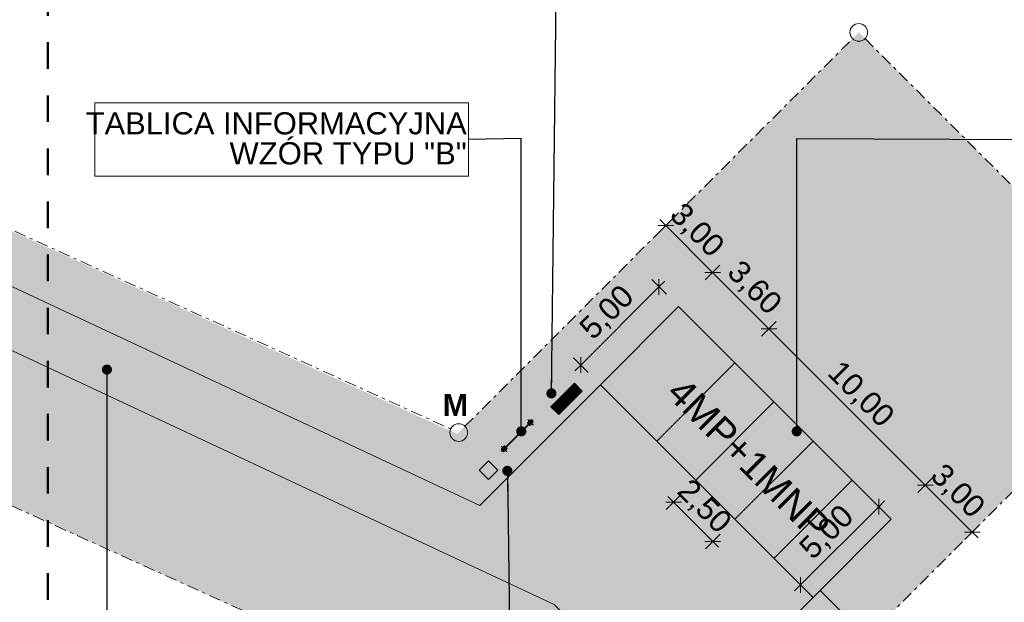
# Model space of a CAD drawing. Header units: millimetres. Extents: x 85983 to 6689246, y 628102 to 1220745.
# Tile 5 of 19: x 686304 to 730829, y 804713 to 831048. Entities that reach past the tile are written whole.
import ezdxf
from ezdxf.xclip import XClip

# ---------------------------------------------------------------- set-up
doc = ezdxf.new("R2010")
doc.units = ezdxf.units.MM
doc.header["$MEASUREMENT"] = 0
doc.header["$XCLIPFRAME"] = 0
for name, pattern in [('Kropki i Kreski', [670.277762, 352.777767, -176.388884, 0, -141.111112]), ('Przerywana długa 2', [2400, 1200, -1200]), ('Przerywana podwójnie', [1093.611073, 529.166651, -211.666656, 141.111112, -211.666656])]:
    doc.linetypes.add(name, pattern=pattern)
for name, color, linetype, lineweight in [('0_Nr_pióra__1', 7, 'Continuous', 13), ('2D - Ogólne_Nr_pióra__100', 2, 'Continuous', 13), ('2D - Ogólne_Nr_pióra__21', 7, 'Continuous', 25), ('__ Granica opracowania_Nr_pióra__20', 1, 'Continuous', 13), ('__ Granica opracowania_Nr_pióra__26', 5, 'Continuous', 50), ('__ Kontury-miejsca postojowe_Nr_pióra__1', 7, 'Continuous', 13), ('__ Powierzchnie utwardzone- projektowane (drogi dojazdowe)_Nr_pióra__38', 30, 'Continuous', 13), ('_MDCP cyfrowa_Nr_pióra__102', 8, 'Continuous', 5), ('Konstrukcja - Belki_Nr_pióra__1', 7, 'Continuous', 13), ('Konstrukcja - Słupy_Nr_pióra__1', 7, 'Continuous', 13), ('Opisy - Etykiety_Nr_pióra__1', 7, 'Continuous', 13), ('Opisy - Etykiety_Nr_pióra__20', 1, 'Continuous', 13), ('Opisy - Teksty_Nr_pióra__1', 7, 'Continuous', 13), ('SKMBT_C28023102512110_2_0_Nr_pióra__1', 7, 'Continuous', 13), ('Wymiarowanie - Ogólne_Nr_pióra__1', 7, 'Continuous', 13), ('Wymiarowanie - Ogólne_Nr_pióra__20', 1, 'Continuous', 13)]:
    doc.layers.add(name, color=color, linetype=linetype, lineweight=lineweight)
for name, color, linetype, lineweight, true_color in [('2D - Ogólne_Nr_pióra__82', 7, 'Continuous', 13, 0xaaaaaa), ('__ Powierzchnia biologicznie czynna (las)_Nr_pióra__93', 7, 'Continuous', 13, 0xb5b54a), ('__ Powierzchnie utwardzone- projektowane (drogi dojazdowe)_Nr_pióra__82', 7, 'Continuous', 13, 0xaaaaaa), ('Konstrukcja - Belki_Nr_pióra__69', 7, 'Continuous', 13, 0x71cebe), ('Konstrukcja - Belki_Nr_pióra__90', 7, 'Continuous', 13, 0x00bfbf), ('Konstrukcja - Ściany zew_Nr_pióra__107', 7, 'Continuous', 5, 0xaaaaaa)]:
    doc.layers.add(name, color=color, linetype=linetype, lineweight=lineweight, true_color=true_color)
for name, color, linetype in [('2D - Rysunki i Obrazki', 7, 'Continuous'), ('__ Granica opracowania', 7, 'Continuous'), ('Konstrukcja - Belki', 7, 'Continuous'), ('Wymiarowanie - Ogólne', 7, 'Continuous')]:
    doc.layers.add(name, color=color, linetype=linetype)
doc.styles.add('STYL_AUTOMATYCZNY_1', font='arial.ttf')
doc.styles.add('STYL_AUTOMATYCZNY_2', font='arial.ttf')
doc.dimstyles.new('STYL_AUTOMATYCZNY__1', dxfattribs={"dimtxt": 1000, "dimasz": 475, "dimexe": 0.18, "dimexo": 0.0625, "dimgap": 0, "dimtad": 1, "dimlfac": 0.001, "dimzin": 0, "dimdsep": 46, "dimtxsty": 'STYL_AUTOMATYCZNY_1', "dimblk": 'ARROWHEAD_6', "dimblk1": 'ARROWHEAD_6', "dimblk2": 'ARROWHEAD_6', "dimcen": 0.09, "dimse1": 1, "dimse2": 1, "dimclrd": 7, "dimclre": 7, "dimclrt": 1, "dimazin": 0, "dimtfac": 1, "dimtdec": 4, "dimtmove": 2, "dimatfit": 3, "dimfxl": 1, "dimtolj": 1, "dimtzin": 0, "dimarcsym": 0})
doc.dimstyles.new('STYL_AUTOMATYCZNY__2', dxfattribs={"dimtxt": 1000, "dimasz": 475, "dimexe": 0.18, "dimexo": 0.0625, "dimgap": 0, "dimtad": 1, "dimlfac": 0.001, "dimzin": 0, "dimdsep": 46, "dimtxsty": 'STYL_AUTOMATYCZNY_1', "dimblk": 'ARROWHEAD_6', "dimblk1": 'ARROWHEAD_6', "dimblk2": 'ARROWHEAD_6', "dimcen": 0.09, "dimse1": 1, "dimse2": 1, "dimclrd": 7, "dimclre": 7, "dimclrt": 1, "dimazin": 0, "dimtfac": 1, "dimtdec": 4, "dimtmove": 0, "dimatfit": 3, "dimfxl": 1, "dimtolj": 1, "dimtzin": 0, "dimarcsym": 0})
doc.dimstyles.new('STYL_AUTOMATYCZNY__3', dxfattribs={"dimtxt": 0.18, "dimasz": 912, "dimexe": 0.18, "dimexo": 0.0625, "dimgap": 0, "dimtad": 0, "dimtih": 1, "dimtoh": 1, "dimdec": 4, "dimzin": 0, "dimdsep": 46, "dimcen": 0.09, "dimadec": 0, "dimazin": 0, "dimtfac": 1, "dimtdec": 4, "dimtmove": 0, "dimatfit": 3, "dimldrblk": 'ARROWHEAD_11', "dimfxl": 1, "dimtolj": 1, "dimtzin": 0, "dimarcsym": 0})
picture_1 = doc.add_image_def('image1.tif', size_in_pixel=(12377, 8750))
pattern_1 = [(45, (0, 0), (-127.279217, 127.279217), [])]

# ---------------------------------------------------------------- blocks, each defined once
blk = doc.blocks.new('Rysunek_1_2', base_point=(505117, 924424))
at = {"layer": 'SKMBT_C28023102512110_2_0_Nr_pióra__1', "color": 7, "lineweight": 13}
image = blk.add_image(picture_1, insert=(85983, 628102), size_in_units=(838268, 592643), dxfattribs=at)
image.set_boundary_path([(-0.5, -0.5), (12376.5, 8749.5)])
blk = doc.blocks.new('Belka_1_4', base_point=(710423, 813652))
at = {"layer": 'Konstrukcja - Belki_Nr_pióra__1', "color": 7, "linetype": 'Continuous', "lineweight": 13}
for p, q in [((710327, 813556), (710504, 813733)), ((710327, 813556), (710681, 813203)), ((710504, 813733), (710857, 813380)), ((710681, 813203), (710857, 813380))]:
    blk.add_line(p, q, dxfattribs=at)
at = {"layer": 'Konstrukcja - Belki_Nr_pióra__69', "color": 123, "linetype": 'Kropki i Kreski', "lineweight": 13, "true_color": 0x71cebe}
blk.add_line((710423, 813652), (710776, 813298), dxfattribs=at)
blk = doc.blocks.new('Belka_2_4', base_point=(711292, 814522))
at = {"layer": 'Konstrukcja - Belki_Nr_pióra__1', "color": 7, "linetype": 'Continuous', "lineweight": 13}
for p, q in [((711211, 814440), (711388, 814617)), ((711211, 814440), (711565, 814087)), ((711388, 814617), (711741, 814264)), ((711565, 814087), (711741, 814264))]:
    blk.add_line(p, q, dxfattribs=at)
at = {"layer": 'Konstrukcja - Belki_Nr_pióra__69', "color": 123, "linetype": 'Kropki i Kreski', "lineweight": 13, "true_color": 0x71cebe}
blk.add_line((711292, 814522), (711646, 814168), dxfattribs=at)
blk = doc.blocks.new('Belka_3_4', base_point=(710359, 813553))
at = {"layer": 'Konstrukcja - Belki', "linetype": 'Continuous', "lineweight": 0, "true_color": 0xffffff}
blk.add_hatch(color=7, dxfattribs=at).paths.add_polyline_path([(710341, 813570), (710376, 813535), (711409, 814568), (711374, 814603)])
at = {"layer": 'Konstrukcja - Belki_Nr_pióra__90', "color": 132, "linetype": 'Continuous', "lineweight": 13, "true_color": 0x00bfbf}
for p, q in [((710341, 813570), (711374, 814603)), ((710376, 813535), (711409, 814568))]:
    blk.add_line(p, q, dxfattribs=at)
blk = doc.blocks.new('Belka_4_4', base_point=(710632, 813280))
at = {"layer": 'Konstrukcja - Belki', "linetype": 'Continuous', "lineweight": 0, "true_color": 0xffffff}
blk.add_hatch(color=7, dxfattribs=at).paths.add_polyline_path([(710614, 813298), (710649, 813263), (711682, 814295), (711646, 814330)])
at = {"layer": 'Konstrukcja - Belki_Nr_pióra__90', "color": 132, "linetype": 'Continuous', "lineweight": 13, "true_color": 0x00bfbf}
for p, q in [((710614, 813298), (711646, 814330)), ((710649, 813263), (711682, 814295))]:
    blk.add_line(p, q, dxfattribs=at)
blk = doc.blocks.new('Belka_5_4', base_point=(710677, 813235))
at = {"layer": 'Konstrukcja - Belki', "linetype": 'Continuous', "lineweight": 0, "true_color": 0xffffff}
blk.add_hatch(color=7, dxfattribs=at).paths.add_polyline_path([(710659, 813252), (710695, 813217), (711727, 814249), (711692, 814285)])
at = {"layer": 'Konstrukcja - Belki_Nr_pióra__90', "color": 132, "linetype": 'Continuous', "lineweight": 13, "true_color": 0x00bfbf}
for p, q in [((710659, 813252), (711692, 814285)), ((710695, 813217), (711727, 814249))]:
    blk.add_line(p, q, dxfattribs=at)
blk = doc.blocks.new('Belka_6_4', base_point=(710586, 813326))
at = {"layer": 'Konstrukcja - Belki', "linetype": 'Continuous', "lineweight": 0, "true_color": 0xffffff}
blk.add_hatch(color=7, dxfattribs=at).paths.add_polyline_path([(710569, 813343), (710604, 813308), (711636, 814340), (711601, 814376)])
at = {"layer": 'Konstrukcja - Belki_Nr_pióra__90', "color": 132, "linetype": 'Continuous', "lineweight": 13, "true_color": 0x00bfbf}
for p, q in [((710569, 813343), (711601, 814376)), ((710604, 813308), (711636, 814340))]:
    blk.add_line(p, q, dxfattribs=at)
blk = doc.blocks.new('Belka_7_4', base_point=(710541, 813371))
at = {"layer": 'Konstrukcja - Belki', "linetype": 'Continuous', "lineweight": 0, "true_color": 0xffffff}
blk.add_hatch(color=7, dxfattribs=at).paths.add_polyline_path([(710523, 813389), (710558, 813353), (711591, 814386), (711555, 814421)])
at = {"layer": 'Konstrukcja - Belki_Nr_pióra__90', "color": 132, "linetype": 'Continuous', "lineweight": 13, "true_color": 0x00bfbf}
for p, q in [((710523, 813389), (711555, 814421)), ((710558, 813353), (711591, 814386))]:
    blk.add_line(p, q, dxfattribs=at)
blk = doc.blocks.new('Belka_8_4', base_point=(710495, 813417))
at = {"layer": 'Konstrukcja - Belki', "linetype": 'Continuous', "lineweight": 0, "true_color": 0xffffff}
blk.add_hatch(color=7, dxfattribs=at).paths.add_polyline_path([(710478, 813434), (710513, 813399), (711545, 814431), (711510, 814467)])
at = {"layer": 'Konstrukcja - Belki_Nr_pióra__90', "color": 132, "linetype": 'Continuous', "lineweight": 13, "true_color": 0x00bfbf}
for p, q in [((710478, 813434), (711510, 814467)), ((710513, 813399), (711545, 814431))]:
    blk.add_line(p, q, dxfattribs=at)
blk = doc.blocks.new('Belka_9_4', base_point=(710450, 813462))
at = {"layer": 'Konstrukcja - Belki', "linetype": 'Continuous', "lineweight": 0, "true_color": 0xffffff}
blk.add_hatch(color=7, dxfattribs=at).paths.add_polyline_path([(710432, 813480), (710468, 813444), (711500, 814477), (711465, 814512)])
at = {"layer": 'Konstrukcja - Belki_Nr_pióra__90', "color": 132, "linetype": 'Continuous', "lineweight": 13, "true_color": 0x00bfbf}
for p, q in [((710432, 813480), (711465, 814512)), ((710468, 813444), (711500, 814477))]:
    blk.add_line(p, q, dxfattribs=at)
blk = doc.blocks.new('Belka_10_4', base_point=(710404, 813507))
at = {"layer": 'Konstrukcja - Belki', "linetype": 'Continuous', "lineweight": 0, "true_color": 0xffffff}
blk.add_hatch(color=7, dxfattribs=at).paths.add_polyline_path([(710387, 813525), (710422, 813490), (711454, 814522), (711419, 814558)])
at = {"layer": 'Konstrukcja - Belki_Nr_pióra__90', "color": 132, "linetype": 'Continuous', "lineweight": 13, "true_color": 0x00bfbf}
for p, q in [((710387, 813525), (711419, 814558)), ((710422, 813490), (711454, 814522))]:
    blk.add_line(p, q, dxfattribs=at)
blk = doc.blocks.new('Linia_1_4', base_point=(658824, 833840))
at = {"layer": '__ Granica opracowania_Nr_pióra__20', "color": 1, "linetype": 'Przerywana podwójnie', "lineweight": 13}
blk.add_line((659188, 833675), (705794, 812550), dxfattribs=at)
at = {"layer": '__ Granica opracowania_Nr_pióra__20', "color": 1, "linetype": 'Continuous', "lineweight": 13}
blk.add_circle((706158, 812384), 400, dxfattribs=at)
blk = doc.blocks.new('Linia_2_4', base_point=(724250, 830476))
at = {"layer": '__ Granica opracowania_Nr_pióra__20', "color": 1, "linetype": 'Przerywana podwójnie', "lineweight": 13}
blk.add_line((724532, 830193), (739299, 815427), dxfattribs=at)
at = {"layer": '__ Granica opracowania_Nr_pióra__20', "color": 1, "linetype": 'Continuous', "lineweight": 13}
for centre in [(724250, 830476), (739582, 815144)]:
    blk.add_circle(centre, 400, dxfattribs=at)
blk = doc.blocks.new('Linia_4_4', base_point=(733866, 812374))
at = {"layer": '__ Granica opracowania_Nr_pióra__20', "color": 1, "linetype": 'Przerywana podwójnie', "lineweight": 13}
blk.add_line((733583, 812091), (716932, 795440), dxfattribs=at)
at = {"layer": '__ Granica opracowania_Nr_pióra__20', "color": 1, "linetype": 'Continuous', "lineweight": 13}
for centre in [(733866, 812374), (716649, 795157)]:
    blk.add_circle(centre, 400, dxfattribs=at)
blk = doc.blocks.new('Linia_5_4', base_point=(716649, 795157))
at = {"layer": '__ Granica opracowania_Nr_pióra__20', "color": 1, "linetype": 'Przerywana podwójnie', "lineweight": 13}
blk.add_line((716285, 795322), (655451, 822897), dxfattribs=at)
blk = doc.blocks.new('Linia_6_4', base_point=(706158, 812384))
at = {"layer": '__ Granica opracowania_Nr_pióra__20', "color": 1, "linetype": 'Przerywana podwójnie', "lineweight": 13}
blk.add_line((706441, 812667), (723967, 830193), dxfattribs=at)
at = {"layer": '__ Granica opracowania_Nr_pióra__20', "color": 1, "linetype": 'Continuous', "lineweight": 13}
for centre in [(724250, 830476), (706158, 812384)]:
    blk.add_circle(centre, 400, dxfattribs=at)
blk = doc.blocks.new('*D28')
at = {"layer": 'Wymiarowanie - Ogólne_Nr_pióra__1', "color": 7, "linetype": 'Continuous', "lineweight": 13}
for p, q in [((715187, 821414), (715850, 822077)), ((715254, 822010), (715519, 821745)), ((715872, 821745), (715165, 821745)), ((715519, 821745), (717640, 819624)), ((717309, 819292), (717972, 819955)), ((717994, 819624), (717287, 819624)), ((717640, 819624), (720186, 817078))]:
    blk.add_line(p, q, dxfattribs=at)
at = {"layer": 'Wymiarowanie - Ogólne_Nr_pióra__20', "color": 1, "lineweight": 13, "insert": (715511, 822036), "char_height": 1000, "attachment_point": 7, "rotation": 315, "style": 'STYL_AUTOMATYCZNY_1'}
blk.add_mtext('\\A1;{\\pql;\\fArial|b0|i0|c238|p0;\\W1.000000;3,00}', dxfattribs=at)
blk = doc.blocks.new('ARROWHEAD_6')
at = {"color": 0, "linetype": 'Continuous', "lineweight": 0}
for p, q in [((0, 0), (-1, 0)), ((-0.5, -0.5), (0.5, 0.5))]:
    blk.add_line(p, q, dxfattribs=at)
blk = doc.blocks.new('*D30')
at = {"layer": 'Wymiarowanie - Ogólne_Nr_pióra__1', "color": 7, "linetype": 'Continuous', "lineweight": 13}
for p, q in [((717994, 819624), (717287, 819624)), ((717640, 819624), (720186, 817078)), ((720539, 817078), (719832, 817078)), ((719854, 816747), (720517, 817410)), ((720186, 817078), (727257, 810007))]:
    blk.add_line(p, q, dxfattribs=at)
at = {"layer": 'Wymiarowanie - Ogólne_Nr_pióra__20', "color": 1, "lineweight": 13, "insert": (718111, 819436), "char_height": 1000, "attachment_point": 7, "rotation": 315, "style": 'STYL_AUTOMATYCZNY_1'}
blk.add_mtext('\\A1;{\\pql;\\fArial|b0|i0|c238|p0;\\W1.000000;3,60}', dxfattribs=at)
blk = doc.blocks.new('*D31')
at = {"layer": 'Wymiarowanie - Ogólne_Nr_pióra__1', "color": 7, "linetype": 'Continuous', "lineweight": 13}
for p, q in [((720539, 817078), (719832, 817078)), ((720186, 817078), (727257, 810007)), ((727610, 810007), (726903, 810007)), ((726925, 809676), (727588, 810339)), ((727257, 810007), (729378, 807886))]:
    blk.add_line(p, q, dxfattribs=at)
at = {"layer": 'Wymiarowanie - Ogólne_Nr_pióra__20', "color": 1, "lineweight": 13, "char_height": 1000, "attachment_point": 7, "rotation": 315, "style": 'STYL_AUTOMATYCZNY_1'}
for s, insert in [('\\A1;{\\pql;\\fArial|b0|i0|c238|p0;\\W1.000000;10,00}', (722649, 814898)), ('\\A1;{\\pql;\\fArial|b0|i0|c238|p0;\\W1.000000;3,00}', (727300, 810247))]:
    blk.add_mtext(s, dxfattribs=dict(at, insert=insert))
blk = doc.blocks.new('*D32')
at = {"layer": 'Wymiarowanie - Ogólne_Nr_pióra__1', "color": 7, "linetype": 'Continuous', "lineweight": 13}
for p, q in [((727610, 810007), (726903, 810007)), ((727257, 810007), (729378, 807886)), ((729047, 807554), (729709, 808217)), ((729024, 807886), (729732, 807886)), ((729378, 807886), (729643, 807621))]:
    blk.add_line(p, q, dxfattribs=at)
blk = doc.blocks.new('*D33')
at = {"layer": 'Wymiarowanie - Ogólne_Nr_pióra__1', "color": 7, "linetype": 'Continuous', "lineweight": 13}
for p, q in [((715545, 808902), (716208, 809565)), ((715612, 809499), (715877, 809234)), ((716230, 809234), (715523, 809234)), ((715877, 809234), (717645, 807466)), ((717313, 807135), (717976, 807798)), ((717291, 807466), (717998, 807466)), ((717645, 807466), (717910, 807201))]:
    blk.add_line(p, q, dxfattribs=at)
at = {"layer": 'Wymiarowanie - Ogólne_Nr_pióra__20', "color": 1, "lineweight": 13, "insert": (715842, 809551), "char_height": 1000, "attachment_point": 7, "rotation": 315, "style": 'STYL_AUTOMATYCZNY_1'}
blk.add_mtext('\\A1;{\\pql;\\fArial|b0|i0|c238|p0;\\W1.000000;2,50}', dxfattribs=at)
blk = doc.blocks.new('*D34')
at = {"layer": 'Wymiarowanie - Ogólne_Nr_pióra__1', "color": 7, "linetype": 'Continuous', "lineweight": 13}
for p, q in [((715546, 818639), (714883, 819302)), ((715214, 818617), (715214, 819324)), ((711679, 815435), (715214, 818970)), ((715214, 818970), (715480, 819236)), ((712010, 815103), (711347, 815766)), ((711679, 815788), (711679, 815081)), ((711414, 815170), (711679, 815435))]:
    blk.add_line(p, q, dxfattribs=at)
at = {"layer": 'Wymiarowanie - Ogólne_Nr_pióra__20', "color": 1, "lineweight": 13, "insert": (712361, 816400), "char_height": 1000, "attachment_point": 7, "rotation": 45, "style": 'STYL_AUTOMATYCZNY_1'}
blk.add_mtext('\\A1;{\\pql;\\fArial|b0|i0|c238|p0;\\W1.000000;5,00}', dxfattribs=at)
blk = doc.blocks.new('*D35')
at = {"layer": 'Wymiarowanie - Ogólne_Nr_pióra__1', "color": 7, "linetype": 'Continuous', "lineweight": 13}
for p, q in [((721614, 805499), (725150, 809035)), ((725481, 808704), (724818, 809366)), ((725150, 808681), (725150, 809389)), ((725150, 809035), (725415, 809300)), ((721946, 805168), (721283, 805831)), ((721349, 805234), (721614, 805499)), ((721614, 805853), (721614, 805146))]:
    blk.add_line(p, q, dxfattribs=at)
at = {"layer": 'Wymiarowanie - Ogólne_Nr_pióra__20', "color": 1, "lineweight": 13, "insert": (722297, 806465), "char_height": 1000, "attachment_point": 7, "rotation": 45, "style": 'STYL_AUTOMATYCZNY_1'}
blk.add_mtext('\\A1;{\\pql;\\fArial|b0|i0|c238|p0;\\W1.000000;5,00}', dxfattribs=at)
blk = doc.blocks.new('ARROWHEAD_11')
at = {"color": 0, "linetype": 'Continuous', "lineweight": 0}
blk.add_line((0, 0), (-1, 0), dxfattribs=at)
at = {"color": 0, "linetype": 'Continuous', "lineweight": 0, "const_width": 0.25, "flags": 128}
blk.add_lwpolyline([(-0.125, 0, 1), (0.125, 0, 1)], format="xyb", close=True, dxfattribs=at)

msp = doc.modelspace()

# ---------------------------------------------------------------- hatches: boundary and pattern name
at = {"layer": '2D - Ogólne_Nr_pióra__100', "linetype": 'Continuous', "lineweight": 0, "true_color": 0xffff7f}
msp.add_hatch(color=51, dxfattribs=at).paths.add_polyline_path([(707076.642, 810684.015), (707500.906, 811108.279), (707925.17, 810684.015), (707500.906, 810259.751)])
at = {"layer": '__ Powierzchnia biologicznie czynna (las)_Nr_pióra__93', "linetype": 'Continuous', "lineweight": 0, "true_color": 0x5a5a25}
for points in [[(248124.203, 749057.088), (257038.48, 749303.325), (256679.938, 745964.291), (271820.615, 746636.469), (363669.04, 798799.998), (401784.659, 816869.624), (454017.172, 839738.995), (499755.914, 853573.553), (605632.631, 846232.767), (657300.469, 832398.21), (707111.986, 809095.826), (712564.902, 814548.742), (716100.436, 818084.275), (725717.088, 808467.623), (720413.787, 803164.322), (722535.108, 801043.002), (733866.166, 812374.06), (739581.61, 815143.898), (724249.514, 830475.994), (706096.272, 812322.752), (658823.867, 833839.652), (606449.744, 847984.488), (499216.595, 856012.639), (453723.744, 842441.242), (402253.969, 820244.177), (362738.042, 801727.052), (271566.348, 750035.753), (248124.203, 749338.611)], [(248083.616, 739028.003), (248083.616, 738975.606), (277343.728, 739845.768), (367723.466, 791088.054), (406960.013, 809474.261), (457107.318, 831099.122), (501762.016, 844420.481), (604474.548, 836730.773), (655087.021, 823061.711), (716649.403, 795157.298), (718292.496, 796800.39), (710474.928, 804617.958), (657633.814, 829337.621), (606679.687, 842981.076), (500860.914, 850317.844), (456260.964, 836827.735), (364257.069, 796544.949), (271932.728, 744111.133), (256406.934, 743421.858), (255960.616, 739265.397)]]:
    msp.add_hatch(color=59, dxfattribs=at).paths.add_polyline_path(points)
at = {"layer": '__ Powierzchnie utwardzone- projektowane (drogi dojazdowe)_Nr_pióra__38', "linetype": 'Continuous', "lineweight": 0, "true_color": 0xffbf7f}
for points in [[(184773.195, 747342.357), (193127.545, 745166.374, -0.880076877), (193216.092, 745155.031, -0.054805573), (193215.017, 745145.255), (205797.167, 742344.808, -0.896084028), (205886.092, 742335.031, -0.012099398), (205886.039, 742332.854), (216326.144, 741827.208, -0.961524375), (216416.071, 741826.384), (230296.112, 742243.679, -0.007513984), (230296.092, 742245.031, -0.977628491), (230386.046, 742247.067), (245756.138, 742942.996, -0.011312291), (245756.092, 742945.031, -0.977542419), (245846.045, 742947.075), (256407.501, 743427.141), (256406.934, 743421.858), (271932.728, 744111.133), (364257.069, 796544.949), (456260.964, 836827.735), (500860.914, 850317.844), (606679.687, 842981.076), (657633.814, 829337.621), (710474.928, 804617.958), (718292.496, 796800.39), (721106.307, 799644.481), (722535.108, 801043.002), (720413.787, 803164.322), (722181.554, 804932.089), (712564.902, 814548.742), (707111.986, 809095.826), (657300.469, 832398.21), (605632.631, 846232.767), (499755.914, 853573.553), (454017.172, 839738.995), (401784.659, 816869.624), (363669.04, 798799.998), (271820.615, 746636.469), (256679.938, 745964.291), (256673.905, 745908.114), (245596.048, 745417.024), (245506.137, 745413.024), (229916.047, 744717.038, -0.011153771), (229916.092, 744715.031, -0.993462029), (229826.096, 744714.441), (216196.088, 744535.622, -0.003279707), (216196.092, 744535.031, -0.999999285), (216106.092, 744535.031, -0.007573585), (216106.112, 744536.394), (212597.969, 744642.702, 0.001142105), (209926.982, 744593.354), (209474.806, 744583.792, -0.002230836), (208787.621, 744570.507, -0.005246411), (207483.278, 744562.158), (207400.905, 744562.527, 0.012630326), (206412.048, 744539.896, -0.078608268), (204890.801, 744703.99, -0.011565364), (204638.334, 744772.837, 0.011441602), (203269.446, 745111.672), (203140.377, 745140.212, -0.006256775), (201102.226, 745617.855, -0.001008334), (200746.467, 745706.323), (200339.268, 745807.58, 0.004418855), (199174.068, 746082.603, -0.0134412), (198554.588, 746228.135, -0.015311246), (198151.735, 746341.933, 0.001024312), (198110.87, 746354.95, 0.035796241), (197830.557, 746419.448, -0.006649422), (197812.762, 746422.061, -0.055286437), (197590.468, 746474.034, -0.138202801), (197403.669, 746610.41), (197276.281, 746636.813), (193855.155, 747345.898, -0.902700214), (193766.092, 747355.031, -0.07964149), (193768.346, 747369.097), (185283.837, 750160.966, -0.369739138), (185233.758, 750130.633)], [(716100.436, 818084.275), (712564.902, 814548.742), (722181.554, 804932.089), (725717.088, 808467.623)]]:
    msp.add_hatch(color=31, dxfattribs=at).paths.add_polyline_path(points)
at = {"layer": 'Konstrukcja - Słupy_Nr_pióra__1', "linetype": 'Continuous', "lineweight": 13}
for points in [[(708266.972, 811721.594), (708281.114, 811707.452), (709341.775, 812768.112), (709327.632, 812782.254)], [(709423.092, 812969.637), (709281.67, 812828.216), (709387.736, 812722.15), (709529.158, 812863.571)], [(708221.01, 811767.556), (708079.589, 811626.134), (708185.655, 811520.068), (708327.076, 811661.49)]]:
    msp.add_hatch(color=7, dxfattribs=at).paths.add_polyline_path(points)
at = {"layer": 'Konstrukcja - Ściany zew_Nr_pióra__107', "linetype": 'Continuous', "lineweight": 5, "true_color": 0xaaaaaa}
h = msp.add_hatch(dxfattribs=at)
h.set_pattern_fill('Bloczki_ceramiczne_0004', color=253, style=0, pattern_type=2)
h.set_pattern_definition(pattern_1)
h.paths.add_polyline_path([(708270.508, 811718.058), (708277.579, 811710.987), (709338.239, 812771.647), (709331.168, 812778.719)])
h = msp.add_hatch(dxfattribs=at)
h.set_pattern_fill('Bloczki_ceramiczne_0004', color=253, style=0, pattern_type=2)
h.set_pattern_definition(pattern_1)
h.paths.add_polyline_path([(709267.528, 812828.216), (709345.31, 812905.998), (709341.775, 812909.533), (709260.457, 812828.216)])
h = msp.add_hatch(dxfattribs=at)
h.set_pattern_fill('Bloczki_ceramiczne_0004', color=253, style=0, pattern_type=2)
h.set_pattern_definition(pattern_1)
h.paths.add_polyline_path([(709317.026, 812771.647), (709320.561, 812775.183), (709267.528, 812828.216), (709260.457, 812828.216)])
h = msp.add_hatch(dxfattribs=at)
h.set_pattern_fill('Bloczki_ceramiczne_0004', color=253, style=0, pattern_type=2)
h.set_pattern_definition(pattern_1)
h.paths.add_polyline_path([(709387.736, 812700.937), (709387.736, 812708.008), (709334.703, 812761.041), (709331.168, 812757.505)])
h = msp.add_hatch(dxfattribs=at)
h.set_pattern_fill('Bloczki_ceramiczne_0004', color=253, style=0, pattern_type=2)
h.set_pattern_definition(pattern_1)
h.paths.add_polyline_path([(709465.518, 812785.79), (709387.736, 812708.008), (709387.736, 812700.937), (709469.054, 812782.254)])
h = msp.add_hatch(dxfattribs=at)
h.set_pattern_fill('Bloczki_ceramiczne_0004', color=253, style=0, pattern_type=2)
h.set_pattern_definition(pattern_1)
h.paths.add_polyline_path([(708221.01, 811788.769), (708139.693, 811707.452), (708143.229, 811703.916), (708221.01, 811781.698)])
h = msp.add_hatch(dxfattribs=at)
h.set_pattern_fill('Bloczki_ceramiczne_0004', color=253, style=0, pattern_type=2)
h.set_pattern_definition(pattern_1)
h.paths.add_polyline_path([(708221.01, 811788.769), (708221.01, 811781.698), (708274.043, 811728.665), (708277.579, 811732.2)])
h = msp.add_hatch(dxfattribs=at)
h.set_pattern_fill('Bloczki_ceramiczne_0004', color=253, style=0, pattern_type=2)
h.set_pattern_definition(pattern_1)
h.paths.add_polyline_path([(708291.721, 811718.058), (708288.185, 811714.523), (708341.218, 811661.49), (708348.289, 811661.49)])
h = msp.add_hatch(dxfattribs=at)
h.set_pattern_fill('Bloczki_ceramiczne_0004', color=253, style=0, pattern_type=2)
h.set_pattern_definition(pattern_1)
h.paths.add_polyline_path([(708266.972, 811580.173), (708348.289, 811661.49), (708341.218, 811661.49), (708263.437, 811583.708)])

# ---------------------------------------------------------------- linework, layer by layer
at = {"layer": '0_Nr_pióra__1', "color": 7, "linetype": 'Continuous', "lineweight": 13}
for p, q in [((709348.846, 812902.462), (709278.135, 812973.173)), ((709423.092, 812969.637), (709281.67, 812828.216)), ((709281.67, 812828.216), (709387.736, 812722.15)), ((709348.846, 812789.325), (709292.277, 812732.757)), ((709387.736, 812722.15), (709529.158, 812863.571)), ((709529.158, 812863.571), (709423.092, 812969.637)), ((709461.983, 812902.462), (709518.551, 812959.031)), ((709461.983, 812789.325), (709532.693, 812718.614)), ((708146.764, 811700.381), (708076.053, 811771.091)), ((708221.01, 811767.556), (708079.589, 811626.134)), ((708327.076, 811661.49), (708221.01, 811767.556)), ((708259.901, 811700.381), (708316.47, 811756.949)), ((708079.589, 811626.134), (708185.655, 811520.068)), ((708146.764, 811587.244), (708090.196, 811530.675)), ((708185.655, 811520.068), (708327.076, 811661.49)), ((708259.901, 811587.244), (708330.612, 811516.533))]:
    msp.add_line(p, q, dxfattribs=at)
for points in [[(709317.026, 812771.647), (708277.579, 811732.2)], [(709320.561, 812768.112), (708281.114, 811728.665)], [(708288.185, 811721.594), (709327.632, 812761.041)], [(708291.721, 811718.058), (709331.168, 812757.505)], [(709341.775, 812909.533), (709260.457, 812828.216)], [(709260.457, 812828.216), (709317.026, 812771.647)], [(709267.528, 812828.216), (709345.31, 812905.998)], [(709320.561, 812775.183), (709267.528, 812828.216)], [(709327.632, 812782.254), (709320.561, 812775.183)], [(709331.168, 812778.719), (709324.097, 812771.647)], [(709331.168, 812764.576), (709338.239, 812771.647)], [(709331.168, 812757.505), (709387.736, 812700.937)], [(709334.703, 812761.041), (709341.775, 812768.112)], [(709387.736, 812708.008), (709334.703, 812761.041)], [(709345.31, 812905.998), (709341.775, 812909.533)], [(709465.518, 812785.79), (709387.736, 812708.008)], [(709387.736, 812700.937), (709469.054, 812782.254)], [(709469.054, 812782.254), (709465.518, 812785.79)], [(708221.01, 811788.769), (708139.693, 811707.452)], [(708139.693, 811707.452), (708143.229, 811703.916)], [(708143.229, 811703.916), (708221.01, 811781.698)], [(708277.579, 811732.2), (708221.01, 811788.769)], [(708221.01, 811781.698), (708274.043, 811728.665)], [(708274.043, 811728.665), (708266.972, 811721.594)], [(708277.579, 811725.129), (708270.508, 811718.058)], [(708277.579, 811710.987), (708284.65, 811718.058)], [(708281.114, 811707.452), (708288.185, 811714.523)], [(708288.185, 811714.523), (708341.218, 811661.49)], [(708348.289, 811661.49), (708291.721, 811718.058)], [(708341.218, 811661.49), (708263.437, 811583.708)], [(708263.437, 811583.708), (708266.972, 811580.173)], [(708266.972, 811580.173), (708348.289, 811661.49)]]:
    msp.add_lwpolyline(points, dxfattribs=at)
for p in [(709405.414, 812845.894), (708203.333, 811643.812)]:
    msp.add_point(p, dxfattribs=at)
at = {"layer": '2D - Ogólne_Nr_pióra__21', "color": 7, "linetype": 'Continuous', "lineweight": 25, "flags": 128}
for points in [[(711246.383, 814404.983), (711256.484, 814394.881), (711419.119, 814557.516), (711409.017, 814567.617)], [(711291.84, 814359.526), (711301.941, 814349.424), (711468.111, 814515.594), (711458.01, 814525.696)], [(711337.297, 814314.069), (711347.398, 814303.967), (711513.568, 814470.137), (711503.467, 814480.239)], [(711387.804, 814617.115), (711373.662, 814602.972), (711727.215, 814249.419), (711741.358, 814263.561)], [(711382.753, 814268.612), (711392.855, 814258.51), (711559.025, 814424.681), (711548.923, 814434.782)], [(711428.21, 814223.155), (711438.312, 814213.054), (711604.482, 814379.224), (711594.38, 814389.325)], [(711473.667, 814177.698), (711483.769, 814167.597), (711649.939, 814333.767), (711639.837, 814343.868)], [(711519.124, 814132.241), (711529.225, 814122.14), (711695.396, 814288.31), (711685.294, 814298.411)], [(710340.904, 813570.214), (710327.154, 813556.465), (710680.707, 813202.911), (710694.457, 813216.661)], [(710376.259, 813534.859), (710386.361, 813524.758), (710549.378, 813687.774), (710539.276, 813697.876)], [(710421.716, 813489.402), (710431.818, 813479.301), (710594.834, 813642.317), (710584.733, 813652.419)], [(710467.173, 813443.945), (710477.275, 813433.844), (710640.291, 813596.861), (710630.19, 813606.962)], [(710512.63, 813398.489), (710522.731, 813388.387), (710685.748, 813551.404), (710675.647, 813561.505)], [(710558.469, 813353.414), (710568.57, 813343.312), (710731.205, 813505.947), (710721.103, 813516.048)], [(710603.926, 813307.957), (710614.027, 813297.855), (710776.662, 813460.49), (710766.56, 813470.591)], [(710649, 813262.118), (710659.102, 813252.016), (710822.119, 813415.033), (710812.017, 813425.135)]]:
    msp.add_lwpolyline(points, close=True, dxfattribs=at)
at = {"layer": '2D - Ogólne_Nr_pióra__82', "color": 253, "linetype": 'Continuous', "lineweight": 13, "true_color": 0xaaaaaa, "flags": 128}
for points in [[(710340.904, 813570.214), (711373.662, 814602.972), (711409.017, 814567.617), (710376.259, 813534.859)], [(710386.743, 813525.14), (711419.119, 814557.516), (711454.474, 814522.16), (710422.098, 813489.784)], [(710432.2, 813479.683), (711464.576, 814512.059), (711499.931, 814476.703), (710467.555, 813444.328)], [(710477.657, 813434.226), (711510.033, 814466.602), (711545.388, 814431.247), (710513.012, 813398.871)], [(710523.114, 813388.769), (711555.489, 814421.145), (711590.845, 814385.79), (710558.469, 813353.414)], [(710568.57, 813343.312), (711600.946, 814375.688), (711636.302, 814340.333), (710603.926, 813307.957)], [(710614.027, 813297.855), (711646.403, 814330.231), (711681.759, 814294.876), (710649.383, 813262.5)], [(710659.484, 813252.399), (711691.86, 814284.774), (711727.215, 814249.419), (710694.839, 813217.043)], [(707076.642, 810684.015), (707500.906, 811108.279), (707925.17, 810684.015), (707500.906, 810259.751)]]:
    msp.add_lwpolyline(points, close=True, dxfattribs=at)
at = {"layer": '__ Granica opracowania_Nr_pióra__26', "color": 5, "linetype": 'Przerywana długa 2', "lineweight": 50, "flags": 128}
msp.add_lwpolyline([(687573.448, 839497.739), (754760.8, 839497.739), (754760.8, 781350.141), (687573.448, 781350.141)], close=True, dxfattribs=at)
at = {"layer": '__ Kontury-miejsca postojowe_Nr_pióra__1', "color": 7, "linetype": 'Continuous', "lineweight": 13}
for p, q in [((712564.902, 814548.742), (716100.436, 818084.275)), ((716100.436, 818084.275), (725717.088, 808467.623)), ((715110.486, 812003.157), (718646.02, 815538.691)), ((712564.902, 814548.742), (722181.554, 804932.089)), ((716878.253, 810235.39), (720413.787, 813770.924)), ((718646.02, 808467.623), (722181.554, 812003.157)), ((720413.787, 806699.856), (723949.321, 810235.39)), ((722181.554, 804932.089), (725717.088, 808467.623))]:
    msp.add_line(p, q, dxfattribs=at)
at = {"layer": '__ Powierzchnie utwardzone- projektowane (drogi dojazdowe)_Nr_pióra__82', "color": 253, "linetype": 'Continuous', "lineweight": 13, "true_color": 0xaaaaaa, "flags": 128}
msp.add_lwpolyline([(500860.914, 850317.844), (606679.687, 842981.076), (657633.814, 829337.621), (710474.928, 804617.958), (718292.496, 796800.39), (721106.307, 799644.481), (722535.108, 801043.002), (720413.787, 803164.322), (722181.554, 804932.089), (712564.902, 814548.742), (707111.986, 809095.826), (657300.469, 832398.21), (605632.631, 846232.767), (499755.914, 853573.553)], dxfattribs=at)
msp.add_lwpolyline([(716100.436, 818084.275), (712564.902, 814548.742), (722181.554, 804932.089), (725717.088, 808467.623)], close=True, dxfattribs=at)
at = {"layer": '_MDCP cyfrowa_Nr_pióra__102', "color": 8, "linetype": 'Continuous', "lineweight": 5}
msp.add_line((722500.61, 805251.145), (725640.562, 802111.193), dxfattribs=at)

# ---------------------------------------------------------------- block references
at = {"layer": '2D - Rysunki i Obrazki', "color": 151, "linetype": 'Continuous', "lineweight": 13, "true_color": 0x80c2ff}
ref = msp.add_blockref('Rysunek_1_2', (505117.46, 924423.537), dxfattribs=at)
XClip(ref).set_block_clipping_path([(85983.4166999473, 628101.9790052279), (924251.5038686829, 1220745.0959693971)])
at = {"layer": '__ Granica opracowania', "color": 1, "linetype": 'Przerywana podwójnie', "lineweight": 13}
for name, p in [('Linia_1_4', (658823.867, 833839.652)), ('Linia_6_4', (706158.004, 812384.484)), ('Linia_2_4', (724249.514, 830475.994)), ('Linia_5_4', (716649.403, 795157.298)), ('Linia_4_4', (733866.166, 812374.06))]:
    msp.add_blockref(name, p, dxfattribs=at)
at = {"layer": 'Konstrukcja - Belki', "color": 132, "lineweight": 13, "true_color": 0x00bfbf}
for name, p in [('Belka_3_4', (710358.582, 813552.537)), ('Belka_10_4', (710404.421, 813507.462)), ('Belka_9_4', (710449.877, 813462.005)), ('Belka_8_4', (710495.334, 813416.548)), ('Belka_7_4', (710540.791, 813371.091)), ('Belka_6_4', (710586.248, 813325.635)), ('Belka_4_4', (710631.705, 813280.178)), ('Belka_5_4', (710677.162, 813234.721))]:
    msp.add_blockref(name, p, dxfattribs=at)
at = {"layer": 'Konstrukcja - Belki', "color": 7, "lineweight": 13}
for name, p in [('Belka_2_4', (711292.345, 814521.655)), ('Belka_1_4', (710422.613, 813651.924))]:
    msp.add_blockref(name, p, dxfattribs=at)

# ---------------------------------------------------------------- texts
at = {"layer": 'Opisy - Etykiety_Nr_pióra__20', "color": 1, "linetype": 'Continuous', "lineweight": 13, "insert": (705423.756, 813635.515), "char_height": 1000, "attachment_point": 4, "style": 'STYL_AUTOMATYCZNY_2'}
msp.add_mtext('\\A1;{\\pql;\\fArial|b1|i0|c238|p0;\\W1.000000;M}', dxfattribs=at)
at = {"layer": 'Opisy - Teksty_Nr_pióra__1', "color": 7, "linetype": 'Continuous', "lineweight": 13, "insert": (719724.292, 811631.994), "char_height": 1250, "attachment_point": 2, "rotation": 315, "style": 'STYL_AUTOMATYCZNY_1'}
msp.add_mtext('\\A1;{\\pqc;\\fArial|b0|i0|c238|p0;\\W1.000000;4\\fArial|b0|i0|c238|p0;\\W1.000000;MP\\fArial|b0|i0|c238|p0;\\W1.000000;+1MNP}', dxfattribs=at)

# ---------------------------------------------------------------- dimensions: what is measured, and where the dimension line sits
at = {"layer": 'Wymiarowanie - Ogólne', "color": 7, "linetype": 'Continuous', "lineweight": 13}
for base, p1, p2, angle, dimstyle, picture, middle, turn in [((717640.055, 819623.895), (715468.077, 821694.557), (716100.436, 818084.275), 315, 'STYL_AUTOMATYCZNY__1', '*D28', (716779.934, 821473.966), 315), ((720185.639, 817078.31), (716100.436, 818084.275), (718646.02, 815538.691), 315, 'STYL_AUTOMATYCZNY__2', '*D30', (719379.524, 818874.376), 315), ((715214.339, 818970.372), (712564.902, 814548.742), (716100.436, 818084.275), 45, 'STYL_AUTOMATYCZNY__2', '*D34', (712923.299, 817669.281), 45), ((727256.707, 810007.242), (718646.02, 815538.691), (725717.088, 808467.623), 315, 'STYL_AUTOMATYCZNY__2', '*D31', (724187.252, 814066.647), 315), ((717644.54, 807466.143), (716878.253, 810235.39), (718646.02, 808467.623), 315, 'STYL_AUTOMATYCZNY__1', '*D33', (717111.401, 808989.231), 315), ((729378.028, 807885.922), (725717.088, 808467.623), (725647.672, 804155.567), 315, 'STYL_AUTOMATYCZNY__1', '*D32', (728569.201, 809684.698), 315), ((725149.701, 809035.01), (722181.554, 804932.089), (725717.088, 808467.623), 45, 'STYL_AUTOMATYCZNY__2', '*D35', (722858.661, 807733.92), 45)]:
    dim = msp.add_linear_dim(base=base, p1=p1, p2=p2, angle=angle, dimstyle=dimstyle, dxfattribs=at)
    dim.commit()
    dim.dimension.update_dxf_attribs({"geometry": picture, "text_midpoint": middle, "dimtype": 160, "text_rotation": turn})

# ---------------------------------------------------------------- leaders
at = {"layer": 'Opisy - Etykiety_Nr_pióra__1', "color": 7, "linetype": 'Continuous', "lineweight": 13, "annotation_type": 0, "has_hookline": 1, "hookline_direction": 0}
for points, text_width in [([(710349.146, 814156.306), (710640.36, 837628.515), (712735.665, 837579.743)], 14594), ([(721443.106, 812440.195), (721443.106, 825677.802), (734076.418, 825629.028)], 17635), ([(690248.303, 815232.535), (690248.303, 794072.705), (692634.822, 794023.37)], 15668.596), ([(708355.759, 810655.716), (708686.037, 787523.799), (711072.556, 787531.723)], 16635)]:
    msp.add_leader(points, dimstyle='STYL_AUTOMATYCZNY__3', dxfattribs=dict(at, text_width=text_width))

# ---------------------------------------------------------------- next in the draw order: wipeouts: each hides what was drawn before it
at = {"color": 7, "linetype": 'Continuous', "lineweight": 13, "ltscale": 5399564.519323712}
msp.add_wipeout([(689699.932, 823974.898), (706599.054, 823974.898), (706599.054, 827283.158), (689699.932, 827283.158)], dxfattribs=at).dxf.layer = 'Opisy - Etykiety_Nr_pióra__1'

# ---------------------------------------------------------------- next in the draw order: linework, layer by layer
at = {"layer": 'Opisy - Etykiety_Nr_pióra__1', "color": 7, "linetype": 'Continuous', "lineweight": 13, "flags": 128}
msp.add_lwpolyline([(689699.932, 823974.898), (706599.054, 823974.898), (706599.054, 827283.158), (689699.932, 827283.158), (689699.932, 823974.898)], close=True, dxfattribs=at)

# ---------------------------------------------------------------- next in the draw order: texts
at = {"layer": 'Opisy - Etykiety_Nr_pióra__1', "color": 7, "linetype": 'Continuous', "lineweight": 13, "insert": (706519.054, 825678.362), "char_height": 1000, "attachment_point": 6, "line_spacing_factor": 0.812095, "style": 'STYL_AUTOMATYCZNY_1'}
msp.add_mtext('\\A1;{\\pqr;\\fArial|b0|i0|c238|p0;\\W1.000000;TABLICA INFORMACYJNA\\P\\pqr;\\fArial|b0|i0|c238|p0;\\H1.003436x;\\W1.000000;WZÓR TYPU "B\\fArial|b0|i0|c238|p0;\\H0.996576x;\\W1.000000;"}', dxfattribs=at)

# ---------------------------------------------------------------- next in the draw order: leaders
at = {"layer": 'Opisy - Etykiety_Nr_pióra__1', "color": 7, "linetype": 'Continuous', "lineweight": 13, "annotation_type": 0, "has_hookline": 1, "hookline_direction": 1, "text_width": 17188}
msp.add_leader([(708985.573, 812440.195), (708985.573, 825678.362), (706599.054, 825629.028)], dimstyle='STYL_AUTOMATYCZNY__3', dxfattribs=at)

doc.saveas('drawing.dxf')
